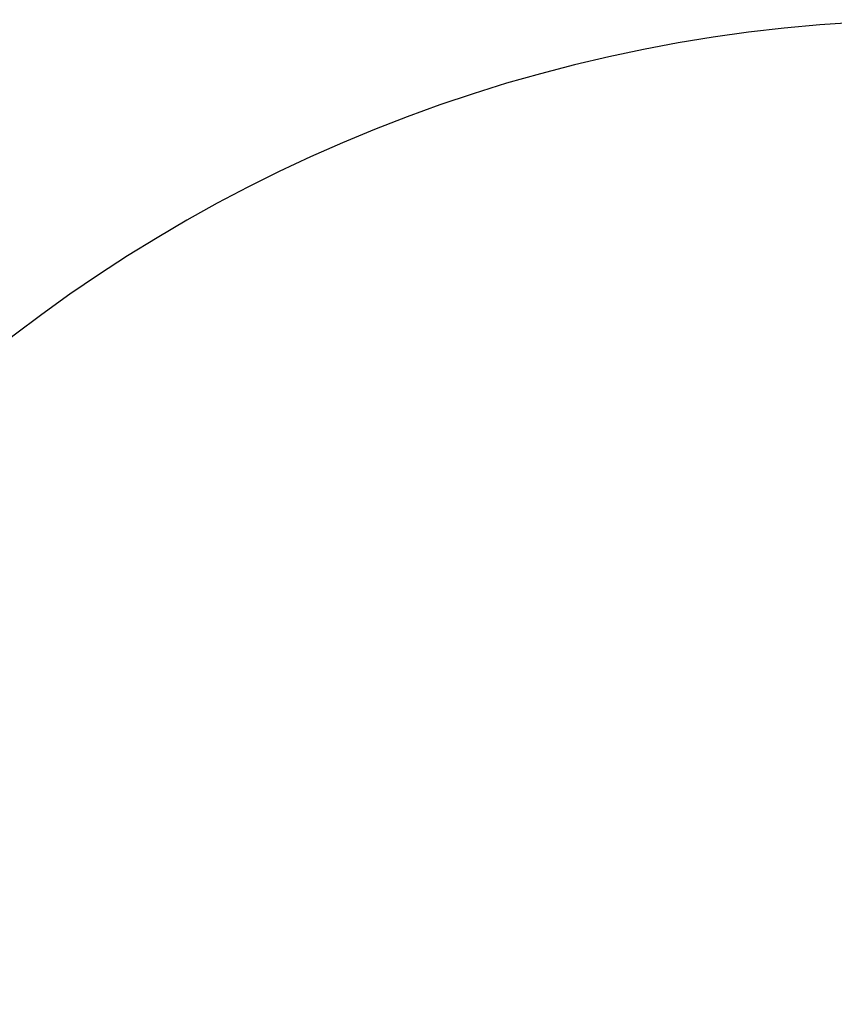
# Model space of a CAD drawing. Header units: millimetres. Extents: x 0 to 14900, y 0 to 10500.
# Tile 31 of 46: x 10300 to 10864, y 6618 to 7301. Entities that reach past the tile are written whole.
import ezdxf

# ---------------------------------------------------------------- set-up
doc = ezdxf.new("R2010")
doc.units = ezdxf.units.MM
doc.header["$LTSCALE"] = 25
doc.layers.add('THICK_LINE', color=7, linetype='Continuous')
doc.styles.add('SLDTEXTSTYLE0', font='TXT', dxfattribs={"width": 0.605})
doc.dimstyles.new('SLDDIMSTYLE1', dxfattribs={"dimtxt": 87.5, "dimasz": 87.5, "dimexe": 0, "dimexo": 0.0625, "dimgap": 21.875, "dimtad": 1, "dimdec": 4, "dimlfac": 25, "dimzin": 12, "dimdsep": 46, "dimtxsty": 'SLDTEXTSTYLE0', "dimsah": 1, "dimcen": 0.09, "dimadec": 1, "dimazin": 3, "dimtfac": 1, "dimtofl": 0, "dimtmove": 0, "dimatfit": 3, "dimfxl": 1, "dimfrac": 2, "dimtolj": 1, "dimtzin": 12, "dimarcsym": 0})

# ---------------------------------------------------------------- blocks, each defined once
blk = doc.blocks.new('_D_7')
at = {"layer": 'THICK_LINE'}
for p, q in [((7967.86, 6767.62), (7660.95, 6821.74)), ((13956.03, 6243.72), (14267.68, 6243.72))]:
    blk.add_line(p, q, dxfattribs=at)
blk.add_arc((10939.03, 6243.72), 3291.15, 0, 170, dxfattribs=at)
for points in [[(7697.88, 6815.22), (7726.49, 6898.85), (7701.93, 6903.52)], [(14230.18, 6243.72), (14241.52, 6331.38), (14216.52, 6331.05)]]:
    blk.add_solid(points, dxfattribs=at)
at = {"layer": 'THICK_LINE', "insert": (11111.85, 9645.55), "char_height": 87.5, "attachment_point": 1, "rotation": 355, "style": 'SLDTEXTSTYLE0'}
blk.add_mtext('170°', dxfattribs=at)

msp = doc.modelspace()

# ---------------------------------------------------------------- linework, layer by layer
at = {"layer": 'THICK_LINE'}
for radius in [2967, 1057]:
    msp.add_arc((10939.0283748, 6243.7214609), radius, 190, 170, dxfattribs=at)

# ---------------------------------------------------------------- dimensions: what is measured, and where the dimension line sits
dim = msp.add_angular_dim_2l(base=(11225.8711442, 9522.3493178), line1=((13906.0283748, 6243.7214609), (10939.0283748, 6243.7214609)), line2=((9898.0865798, 6427.2675847), (8017.1037716, 6758.935604)), dimstyle='SLDDIMSTYLE1', dxfattribs=at)
dim.commit()
dim.dimension.update_dxf_attribs({"geometry": '_D_7', "text_midpoint": (11225.8711442, 9522.3493178), "dimtype": 162})

doc.saveas('drawing.dxf')
